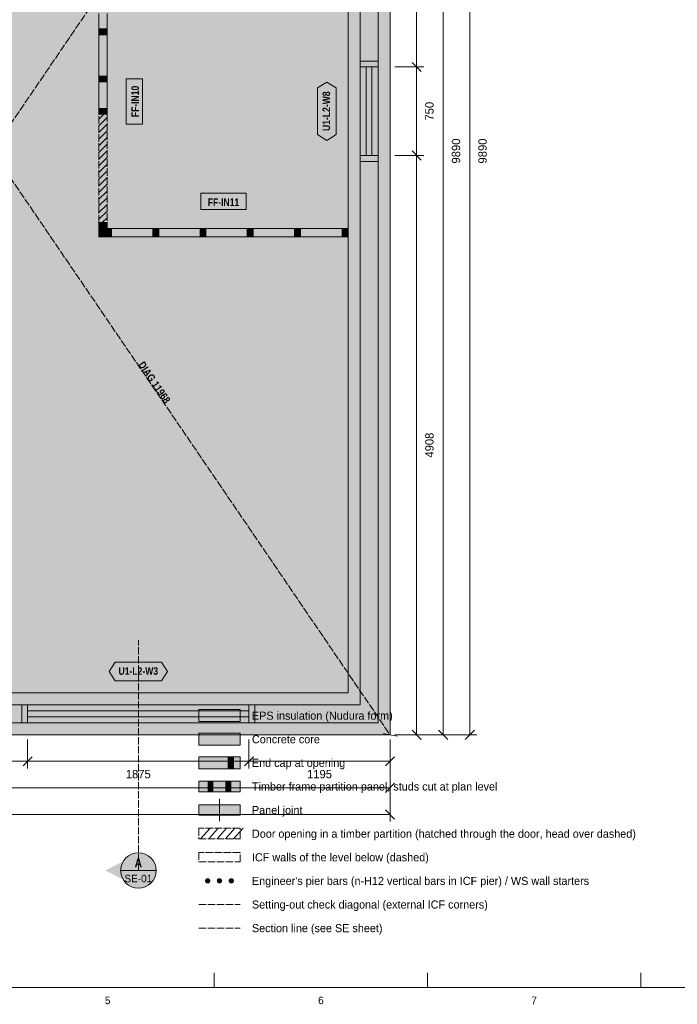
# Model space of a CAD drawing. Header units: millimetres. Extents: x 17 to 413, y 4 to 292.
# Tile 2 of 4: x 168 to 279, y 4 to 171. Entities that reach past the tile are written whole.
import ezdxf
from ezdxf.enums import TextEntityAlignment as Align

# ---------------------------------------------------------------- set-up
doc = ezdxf.new("R2010")
doc.units = ezdxf.units.MM
doc.linetypes.add('DASHED', pattern=[1.524, 1.27, -0.254])
for name, color, linetype in [('FILL-C_9E1A1A', 7, 'Continuous'), ('FILL-C_B2B2B5', 7, 'Continuous'), ('FILL-EPS', 7, 'Continuous'), ('FILL-RED', 7, 'Continuous'), ('FILL-TEAL_DK', 7, 'Continuous'), ('FILL-TIMBER', 7, 'Continuous'), ('FILL-WHITE', 7, 'Continuous'), ('LINE-C_85297A', 7, 'Continuous'), ('LINE-C_85297A-DASH', 7, 'DASHED'), ('LINE-INK', 7, 'Continuous'), ('LINE-INK-DASH', 7, 'DASHED'), ('LINE-RED', 7, 'Continuous'), ('LINE-RED-DASH', 7, 'DASHED'), ('LINE-STEEL_GREY', 7, 'Continuous'), ('LINE-STEEL_GREY-DASH', 7, 'DASHED'), ('LINE-TEAL_DK', 7, 'Continuous'), ('LINE-TIMBER_DK', 7, 'Continuous'), ('TEXT-C_85297A', 7, 'Continuous'), ('TEXT-INK', 7, 'Continuous'), ('TEXT-RED', 7, 'Continuous'), ('TEXT-STEEL_GREY', 7, 'Continuous'), ('TEXT-TEAL_DK', 7, 'Continuous')]:
    doc.layers.add(name, color=color, linetype=linetype)
doc.styles.add('OpenSansCondensed-Bold', font='OpenSansCondensed-Bold.ttf')

msp = doc.modelspace()

# ---------------------------------------------------------------- hatches: boundary and pattern name
at = {"layer": 'FILL-C_9E1A1A', "true_color": 0x9e1a1a}
h = msp.add_hatch(color=256, dxfattribs=at)
h.dxf.hatch_style = 1
h.paths.add_polyline_path([(199.95, 25.1), (199.93, 25.22), (199.89, 25.33), (199.82, 25.42), (199.73, 25.49), (199.62, 25.53), (199.5, 25.55), (199.38, 25.53), (199.28, 25.49), (199.18, 25.42), (199.11, 25.33), (199.07, 25.22), (199.05, 25.1), (199.07, 24.98), (199.11, 24.88), (199.18, 24.78), (199.28, 24.71), (199.38, 24.67), (199.5, 24.65), (199.62, 24.67), (199.73, 24.71), (199.82, 24.78), (199.89, 24.88), (199.93, 24.98)])
h = msp.add_hatch(color=256, dxfattribs=at)
h.dxf.hatch_style = 1
h.paths.add_polyline_path([(201.95, 25.1), (201.93, 25.22), (201.89, 25.33), (201.82, 25.42), (201.72, 25.49), (201.62, 25.53), (201.5, 25.55), (201.38, 25.53), (201.28, 25.49), (201.18, 25.42), (201.11, 25.33), (201.07, 25.22), (201.05, 25.1), (201.07, 24.98), (201.11, 24.88), (201.18, 24.78), (201.28, 24.71), (201.38, 24.67), (201.5, 24.65), (201.62, 24.67), (201.72, 24.71), (201.82, 24.78), (201.89, 24.88), (201.93, 24.98)])
h = msp.add_hatch(color=256, dxfattribs=at)
h.dxf.hatch_style = 1
h.paths.add_polyline_path([(203.95, 25.1), (203.93, 25.22), (203.89, 25.33), (203.82, 25.42), (203.72, 25.49), (203.62, 25.53), (203.5, 25.55), (203.38, 25.53), (203.28, 25.49), (203.18, 25.42), (203.11, 25.33), (203.07, 25.22), (203.05, 25.1), (203.07, 24.98), (203.11, 24.88), (203.18, 24.78), (203.28, 24.71), (203.38, 24.67), (203.5, 24.65), (203.62, 24.67), (203.72, 24.71), (203.82, 24.78), (203.89, 24.88), (203.93, 24.98)])
at = {"layer": 'FILL-C_B2B2B5', "true_color": 0xb2b2b5}
h = msp.add_hatch(color=256, dxfattribs=at)
h.dxf.hatch_style = 1
h.paths.add_polyline_path([(97.63, 245.62), (228.37, 245.62), (228.37, 51.88), (97.63, 51.88)])
h.paths.add_polyline_path([(225.32, 54.93), (225.32, 242.57), (100.68, 242.57), (100.68, 54.93)], flags=0)
h = msp.add_hatch(color=256, dxfattribs=at)
h.dxf.hatch_style = 1
h.paths.add_polyline_path([(198, 48.1), (205, 48.1), (205, 50.1), (198, 50.1)])
at = {"layer": 'FILL-EPS', "true_color": 0xccffff}
h = msp.add_hatch(color=256, dxfattribs=at)
h.dxf.hatch_style = 1
h.paths.add_polyline_path([(95.6, 247.65), (230.4, 247.65), (230.4, 49.85), (95.6, 49.85)])
h.paths.add_polyline_path([(97.63, 51.88), (228.37, 51.88), (228.37, 245.62), (97.63, 245.62)], flags=0)
h = msp.add_hatch(color=256, dxfattribs=at)
h.dxf.hatch_style = 1
h.paths.add_polyline_path([(100.68, 54.93), (100.68, 242.57), (225.32, 242.57), (225.32, 54.93)])
h.paths.add_polyline_path([(223.29, 56.96), (223.29, 240.54), (102.71, 240.54), (102.71, 56.96)], flags=0)
h = msp.add_hatch(color=256, dxfattribs=at)
h.dxf.hatch_style = 1
h.paths.add_polyline_path([(198, 52.1), (205, 52.1), (205, 54.1), (198, 54.1)])
h = msp.add_hatch(color=256, dxfattribs=at)
h.dxf.hatch_style = 1
h.paths.add_polyline_path([(198, 44.1), (205, 44.1), (205, 46.1), (198, 46.1)])
at = {"layer": 'FILL-RED', "true_color": 0xb81a1f}
h = msp.add_hatch(color=256, dxfattribs=at)
h.dxf.hatch_style = 1
h.paths.add_polyline_path([(182.16, 26.85), (187.76, 24), (187.76, 29.7)])
at = {"layer": 'FILL-TEAL_DK', "true_color": 0x006b5c}
h = msp.add_hatch(color=256, dxfattribs=at)
h.dxf.hatch_style = 1
h.paths.add_polyline_path([(225.32, 164), (228.36, 164), (228.36, 163), (225.32, 163)])
h = msp.add_hatch(color=256, dxfattribs=at)
h.dxf.hatch_style = 1
h.paths.add_polyline_path([(225.32, 148), (228.36, 148), (228.36, 147), (225.32, 147)])
h = msp.add_hatch(color=256, dxfattribs=at)
h.dxf.hatch_style = 1
h.paths.add_polyline_path([(168, 54.93), (169, 54.93), (169, 51.89), (168, 51.89)])
h = msp.add_hatch(color=256, dxfattribs=at)
h.dxf.hatch_style = 1
h.paths.add_polyline_path([(206.5, 54.93), (207.5, 54.93), (207.5, 51.89), (206.5, 51.89)])
h = msp.add_hatch(color=256, dxfattribs=at)
h.dxf.hatch_style = 1
h.paths.add_polyline_path([(203, 44.1), (203.9, 44.1), (203.9, 46.1), (203, 46.1)])
at = {"layer": 'FILL-TIMBER', "true_color": 0xeddbb8}
h = msp.add_hatch(color=256, dxfattribs=at)
h.dxf.hatch_style = 1
h.paths.add_polyline_path([(182.47, 169.46), (182.47, 168.75), (182.47, 168.46), (182.06, 168.46), (181.07, 168.46), (181.07, 169.17), (181.07, 169.46), (181.48, 169.46)])
h = msp.add_hatch(color=256, dxfattribs=at)
h.dxf.hatch_style = 1
h.paths.add_polyline_path([(182.47, 161.46), (182.47, 160.75), (182.47, 160.46), (182.06, 160.46), (181.07, 160.46), (181.07, 161.17), (181.07, 161.46), (181.48, 161.46)])
h = msp.add_hatch(color=256, dxfattribs=at)
h.dxf.hatch_style = 1
h.paths.add_polyline_path([(182.47, 155.98), (182.47, 155.27), (182.47, 154.98), (182.06, 154.98), (181.07, 154.98), (181.07, 155.69), (181.07, 155.98), (181.48, 155.98)])
h = msp.add_hatch(color=256, dxfattribs=at)
h.dxf.hatch_style = 1
h.paths.add_polyline_path([(182.47, 136.62), (182.47, 135.94), (182.47, 135.66), (182.06, 135.66), (181.07, 135.66), (181.07, 136.34), (181.07, 136.62), (181.48, 136.62)])
h = msp.add_hatch(color=256, dxfattribs=at)
h.dxf.hatch_style = 1
h.paths.add_polyline_path([(182.07, 134.22), (181.36, 134.22), (181.07, 134.22), (181.07, 134.63), (181.07, 135.62), (181.78, 135.62), (182.07, 135.62), (182.07, 135.21)])
h = msp.add_hatch(color=256, dxfattribs=at)
h.dxf.hatch_style = 1
h.paths.add_polyline_path([(183.21, 134.22), (182.5, 134.22), (182.21, 134.22), (182.21, 134.63), (182.21, 135.62), (182.92, 135.62), (183.21, 135.62), (183.21, 135.21)])
h = msp.add_hatch(color=256, dxfattribs=at)
h.dxf.hatch_style = 1
h.paths.add_polyline_path([(191.21, 134.22), (190.5, 134.22), (190.21, 134.22), (190.21, 134.63), (190.21, 135.62), (190.92, 135.62), (191.21, 135.62), (191.21, 135.21)])
h = msp.add_hatch(color=256, dxfattribs=at)
h.dxf.hatch_style = 1
h.paths.add_polyline_path([(199.21, 134.22), (198.5, 134.22), (198.21, 134.22), (198.21, 134.63), (198.21, 135.62), (198.92, 135.62), (199.21, 135.62), (199.21, 135.21)])
h = msp.add_hatch(color=256, dxfattribs=at)
h.dxf.hatch_style = 1
h.paths.add_polyline_path([(207.21, 134.22), (206.5, 134.22), (206.21, 134.22), (206.21, 134.63), (206.21, 135.62), (206.92, 135.62), (207.21, 135.62), (207.21, 135.21)])
h = msp.add_hatch(color=256, dxfattribs=at)
h.dxf.hatch_style = 1
h.paths.add_polyline_path([(215.21, 134.22), (214.5, 134.22), (214.21, 134.22), (214.21, 134.63), (214.21, 135.62), (214.92, 135.62), (215.21, 135.62), (215.21, 135.21)])
h = msp.add_hatch(color=256, dxfattribs=at)
h.dxf.hatch_style = 1
h.paths.add_polyline_path([(223.28, 134.22), (222.57, 134.22), (222.28, 134.22), (222.28, 134.63), (222.28, 135.62), (222.99, 135.62), (223.28, 135.62), (223.28, 135.21)])
h = msp.add_hatch(color=256, dxfattribs=at)
h.dxf.hatch_style = 1
h.paths.add_polyline_path([(199.6, 40.2), (200.4, 40.2), (200.4, 42), (199.6, 42)])
h = msp.add_hatch(color=256, dxfattribs=at)
h.dxf.hatch_style = 1
h.paths.add_polyline_path([(202.6, 40.2), (203.4, 40.2), (203.4, 42), (202.6, 42)])
at = {"layer": 'FILL-WHITE', "true_color": 0xfaf5e8}
h = msp.add_hatch(color=256, dxfattribs=at)
h.dxf.hatch_style = 1
h.paths.add_polyline_path([(182.06, 154.98), (181.07, 154.98), (181.07, 155.69), (181.07, 155.98), (181.07, 160.46), (181.07, 161.17), (181.07, 161.46), (181.07, 168.46), (181.07, 169.17), (181.07, 169.46), (181.07, 172.04), (181.07, 172.75), (181.07, 173.04), (181.07, 174.03), (181.07, 174.44), (181.07, 176.46), (181.07, 177.17), (181.07, 177.46), (181.07, 177.64), (181.07, 178.35), (181.07, 178.64), (181.48, 178.64), (182.47, 178.64), (182.47, 177.93), (182.47, 177.64), (182.47, 177.46), (182.47, 176.75), (182.47, 176.46), (182.47, 173.04), (182.47, 172.33), (182.47, 172.04), (182.47, 169.46), (182.47, 168.75), (182.47, 168.46), (182.47, 161.46), (182.47, 160.75), (182.47, 160.46), (182.47, 155.98), (182.47, 155.27), (182.47, 154.98)])
at = {"layer": 'FILL-WHITE', "true_color": 0xffffff}
h = msp.add_hatch(color=256, dxfattribs=at)
h.dxf.hatch_style = 1
h.paths.add_polyline_path([(188.45, 153.32), (188.45, 160.98), (185.69, 160.98), (185.69, 153.32)])
h = msp.add_hatch(color=256, dxfattribs=at)
h.dxf.hatch_style = 1
h.paths.add_polyline_path([(219.69, 150.56), (218.09, 151.56), (218.09, 159.44), (219.69, 160.44), (221.29, 159.44), (221.29, 151.56)])
h = msp.add_hatch(color=256, dxfattribs=at)
h.dxf.hatch_style = 1
h.paths.add_polyline_path([(181.07, 136.62), (181.07, 154.98), (182.47, 154.98), (182.47, 136.62)])
h = msp.add_hatch(color=256, dxfattribs=at)
h.dxf.hatch_style = 1
h.paths.add_polyline_path([(198.34, 138.84), (206.01, 138.84), (206.01, 141.6), (198.34, 141.6)])
at = {"layer": 'FILL-WHITE', "true_color": 0xfaf5e8}
h = msp.add_hatch(color=256, dxfattribs=at)
h.dxf.hatch_style = 1
h.paths.add_polyline_path([(181.07, 136.34), (181.07, 136.62), (181.07, 136.62), (181.07, 136.62), (181.48, 136.62), (182.47, 136.62), (182.47, 136.62), (182.47, 136.62), (182.47, 135.94), (182.47, 135.66), (182.47, 135.66), (182.47, 135.66), (182.06, 135.66), (181.07, 135.66), (181.07, 135.66), (181.07, 135.66)])
h = msp.add_hatch(color=256, dxfattribs=at)
h.dxf.hatch_style = 1
h.paths.add_polyline_path([(181.07, 134.63), (181.07, 135.62), (181.78, 135.62), (182.07, 135.62), (182.21, 135.62), (182.92, 135.62), (183.21, 135.62), (190.21, 135.62), (190.92, 135.62), (191.21, 135.62), (198.21, 135.62), (198.92, 135.62), (199.21, 135.62), (206.21, 135.62), (206.92, 135.62), (207.21, 135.62), (214.21, 135.62), (214.92, 135.62), (215.21, 135.62), (222.28, 135.62), (222.99, 135.62), (223.28, 135.62), (223.28, 135.21), (223.28, 134.22), (222.57, 134.22), (222.28, 134.22), (215.21, 134.22), (214.5, 134.22), (214.21, 134.22), (207.21, 134.22), (206.5, 134.22), (206.21, 134.22), (199.21, 134.22), (198.5, 134.22), (198.21, 134.22), (191.21, 134.22), (190.5, 134.22), (190.21, 134.22), (183.21, 134.22), (182.5, 134.22), (182.21, 134.22), (182.07, 134.22), (181.36, 134.22), (181.07, 134.22)])
at = {"layer": 'FILL-WHITE', "true_color": 0xffffff}
h = msp.add_hatch(color=256, dxfattribs=at)
h.dxf.hatch_style = 1
h.paths.add_polyline_path([(185.64, 113.39), (192.29, 103.64), (195.24, 105.64), (188.59, 115.4)])
h = msp.add_hatch(color=256, dxfattribs=at)
h.dxf.hatch_style = 1
h.paths.add_polyline_path([(182.81, 60.56), (183.81, 62.16), (191.69, 62.16), (192.69, 60.56), (191.69, 58.96), (183.81, 58.96)])
at = {"layer": 'FILL-WHITE', "true_color": 0xfaf5e8}
h = msp.add_hatch(color=256, dxfattribs=at)
h.dxf.hatch_style = 1
h.paths.add_polyline_path([(198, 40.2), (205, 40.2), (205, 42), (198, 42)])
h = msp.add_hatch(color=256, dxfattribs=at)
h.dxf.hatch_style = 1
h.paths.add_polyline_path([(198, 36.2), (205, 36.2), (205, 38), (198, 38)])
at = {"layer": 'FILL-WHITE', "true_color": 0xffffff}
h = msp.add_hatch(color=256, dxfattribs=at)
h.dxf.hatch_style = 1
h.paths.add_polyline_path([(190.76, 26.85), (190.66, 27.63), (190.36, 28.35), (189.88, 28.97), (189.26, 29.45), (188.54, 29.75), (187.76, 29.85), (186.98, 29.75), (186.26, 29.45), (185.64, 28.97), (185.16, 28.35), (184.86, 27.63), (184.76, 26.85), (184.86, 26.07), (185.16, 25.35), (185.64, 24.73), (186.26, 24.25), (186.98, 23.95), (187.76, 23.85), (188.54, 23.95), (189.26, 24.25), (189.88, 24.73), (190.36, 25.35), (190.66, 26.07)])

# ---------------------------------------------------------------- linework, layer by layer
at = {"layer": 'LINE-C_85297A', "lineweight": 5}
msp.add_line((229.22, 50.07), (231.58, 49.63), dxfattribs=at)
at = {"layer": 'LINE-C_85297A-DASH', "lineweight": 5}
for p, q in [((95.6, 49.85), (230.4, 247.65)), ((95.6, 247.65), (230.4, 49.85)), ((198, 21.1), (205, 21.1))]:
    msp.add_line(p, q, dxfattribs=at)
at = {"layer": 'LINE-INK', "lineweight": 5}
for p, q in [((234.9, 247.65), (234.9, 49.85)), ((239.4, 247.65), (239.4, 49.85)), ((243.9, 49.85), (243.9, 247.65)), ((234.12, 163.78), (235.68, 162.22)), ((223.29, 148), (223.29, 163)), ((226.34, 148), (226.34, 163)), ((227.34, 148), (227.34, 163)), ((230.4, 148), (230.4, 163)), ((231.2, 163), (236.1, 163)), ((234.12, 148.78), (235.68, 147.22)), ((231.2, 148), (236.1, 148)), ((169, 56.96), (206.5, 56.96)), ((169, 53.91), (206.5, 53.91)), ((169, 52.91), (206.5, 52.91)), ((234.12, 50.63), (235.68, 49.07)), ((238.62, 50.63), (240.18, 49.07)), ((243.12, 49.07), (244.68, 50.63)), ((169, 49.85), (206.5, 49.85)), ((169, 49.05), (169, 44.15)), ((206.5, 49.05), (206.5, 44.15)), ((230.4, 49.05), (230.4, 44.15)), ((230.4, 49.05), (230.4, 39.65)), ((230.4, 49.05), (230.4, 35.15)), ((231.2, 49.85), (236.1, 49.85)), ((231.2, 49.85), (240.6, 49.85)), ((231.2, 49.85), (245.1, 49.85)), ((230.4, 45.35), (95.6, 45.35)), ((169.78, 46.13), (168.22, 44.57)), ((207.28, 46.13), (205.72, 44.57)), ((231.18, 46.13), (229.62, 44.57)), ((230.4, 40.85), (95.6, 40.85)), ((231.18, 41.63), (229.62, 40.07)), ((201.5, 35.2), (201.5, 39)), ((229.62, 37.13), (231.18, 35.57)), ((95.6, 36.35), (230.4, 36.35)), ((200.62, 7), (200.62, 9.5)), ((236.75, 7), (236.75, 9.5)), ((272.88, 7), (272.88, 9.5))]:
    msp.add_line(p, q, dxfattribs=at)
for points in [[(20, 7), (413, 7), (413, 290), (20, 290)], [(95.6, 49.85), (95.6, 247.65), (230.4, 247.65), (230.4, 49.85)], [(102.71, 56.96), (223.29, 56.96), (223.29, 240.54), (102.71, 240.54)], [(188.45, 153.32), (188.45, 160.98), (185.69, 160.98), (185.69, 153.32)], [(198.34, 138.84), (206.01, 138.84), (206.01, 141.6), (198.34, 141.6)], [(181.07, 136.34), (181.07, 136.62), (181.07, 136.62), (181.07, 136.62), (181.48, 136.62), (182.47, 136.62), (182.47, 136.62), (182.47, 136.62), (182.47, 135.94), (182.47, 135.66), (182.47, 135.66), (182.47, 135.66), (182.06, 135.66), (181.07, 135.66), (181.07, 135.66), (181.07, 135.66)], [(181.07, 134.63), (181.07, 135.62), (181.78, 135.62), (182.07, 135.62), (182.21, 135.62), (182.92, 135.62), (183.21, 135.62), (190.21, 135.62), (190.92, 135.62), (191.21, 135.62), (198.21, 135.62), (198.92, 135.62), (199.21, 135.62), (206.21, 135.62), (206.92, 135.62), (207.21, 135.62), (214.21, 135.62), (214.92, 135.62), (215.21, 135.62), (222.28, 135.62), (222.99, 135.62), (223.28, 135.62), (223.28, 135.21), (223.28, 134.22), (222.57, 134.22), (222.28, 134.22), (215.21, 134.22), (214.5, 134.22), (214.21, 134.22), (207.21, 134.22), (206.5, 134.22), (206.21, 134.22), (199.21, 134.22), (198.5, 134.22), (198.21, 134.22), (191.21, 134.22), (190.5, 134.22), (190.21, 134.22), (183.21, 134.22), (182.5, 134.22), (182.21, 134.22), (182.07, 134.22), (181.36, 134.22), (181.07, 134.22)], [(198, 52.1), (205, 52.1), (205, 54.1), (198, 54.1)], [(198, 44.1), (205, 44.1), (205, 46.1), (198, 46.1)], [(198, 40.2), (205, 40.2), (205, 42), (198, 42)], [(198, 36.2), (205, 36.2), (205, 38), (198, 38)]]:
    msp.add_lwpolyline(points, close=True, dxfattribs=at)
msp.add_lwpolyline([(182.47, 172.04), (182.47, 169.46), (182.47, 168.75), (182.47, 168.46), (182.47, 161.46), (182.47, 160.75), (182.47, 160.46), (182.47, 155.98), (182.47, 155.27), (182.47, 154.98), (182.06, 154.98), (181.07, 154.98), (181.07, 155.69), (181.07, 155.98), (181.07, 160.46), (181.07, 161.17), (181.07, 161.46), (181.07, 168.46), (181.07, 169.17), (181.07, 169.46), (181.07, 172.04)], dxfattribs=at)
at = {"layer": 'LINE-INK-DASH', "lineweight": 5}
for points in [[(181.07, 136.62), (181.07, 154.98), (182.47, 154.98), (182.47, 136.62)], [(198, 32.2), (205, 32.2), (205, 34), (198, 34)]]:
    msp.add_lwpolyline(points, close=True, dxfattribs=at)
at = {"layer": 'LINE-RED', "lineweight": 5}
msp.add_line((184.76, 26.85), (190.76, 26.85), dxfattribs=at)
msp.add_circle((187.76, 26.85), 3, dxfattribs=at)
at = {"layer": 'LINE-RED-DASH', "lineweight": 5}
for p, q in [((187.76, 26.85), (187.76, 65.85)), ((198, 17.1), (205, 17.1))]:
    msp.add_line(p, q, dxfattribs=at)
at = {"layer": 'LINE-STEEL_GREY', "lineweight": 5}
for points in [[(97.63, 245.62), (228.37, 245.62), (228.37, 51.88), (97.63, 51.88)], [(225.32, 54.93), (225.32, 242.57), (100.68, 242.57), (100.68, 54.93)], [(198, 48.1), (205, 48.1), (205, 50.1), (198, 50.1)]]:
    msp.add_lwpolyline(points, close=True, dxfattribs=at)
at = {"layer": 'LINE-STEEL_GREY-DASH', "lineweight": 5}
for points in [[(95.6, 247.65), (230.4, 247.65), (230.4, 49.85), (95.6, 49.85)], [(223.29, 240.54), (102.71, 240.54), (102.71, 56.96), (223.29, 56.96)], [(198, 28.3), (205, 28.3), (205, 29.9), (198, 29.9)]]:
    msp.add_lwpolyline(points, close=True, dxfattribs=at)
at = {"layer": 'LINE-TEAL_DK', "lineweight": 5}
for points in [[(225.32, 164), (228.36, 164), (228.36, 163), (225.32, 163)], [(219.69, 150.56), (218.09, 151.56), (218.09, 159.44), (219.69, 160.44), (221.29, 159.44), (221.29, 151.56)], [(225.32, 148), (228.36, 148), (228.36, 147), (225.32, 147)], [(182.81, 60.56), (183.81, 62.16), (191.69, 62.16), (192.69, 60.56), (191.69, 58.96), (183.81, 58.96)], [(168, 54.93), (169, 54.93), (169, 51.89), (168, 51.89)], [(206.5, 54.93), (207.5, 54.93), (207.5, 51.89), (206.5, 51.89)], [(203, 44.1), (203.9, 44.1), (203.9, 46.1), (203, 46.1)]]:
    msp.add_lwpolyline(points, close=True, dxfattribs=at)
at = {"layer": 'LINE-TIMBER_DK', "lineweight": 5}
for p, q in [((181.07, 154.15), (181.9, 154.98)), ((181.07, 153.02), (182.47, 154.42)), ((181.07, 151.89), (182.47, 153.29)), ((181.07, 150.76), (182.47, 152.16)), ((181.07, 149.63), (182.47, 151.03)), ((181.07, 148.49), (182.47, 149.89)), ((181.07, 147.36), (182.47, 148.76)), ((181.07, 146.23), (182.47, 147.63)), ((181.07, 145.1), (182.47, 146.5)), ((181.07, 143.97), (182.47, 145.37)), ((181.07, 142.84), (182.47, 144.24)), ((181.07, 141.71), (182.47, 143.11)), ((181.07, 140.57), (182.47, 141.97)), ((181.07, 139.44), (182.47, 140.84)), ((181.07, 138.31), (182.47, 139.71)), ((181.07, 137.18), (182.47, 138.58)), ((181.64, 136.62), (182.47, 137.45)), ((198.3, 32.2), (199.9, 34)), ((199.7, 32.2), (201.3, 34)), ((201.1, 32.2), (202.7, 34)), ((202.5, 32.2), (204.1, 34)), ((203.9, 32.2), (205.5, 34))]:
    msp.add_line(p, q, dxfattribs=at)
for points in [[(182.47, 169.46), (182.47, 168.75), (182.47, 168.46), (182.06, 168.46), (181.07, 168.46), (181.07, 169.17), (181.07, 169.46), (181.48, 169.46)], [(182.47, 161.46), (182.47, 160.75), (182.47, 160.46), (182.06, 160.46), (181.07, 160.46), (181.07, 161.17), (181.07, 161.46), (181.48, 161.46)], [(182.47, 155.98), (182.47, 155.27), (182.47, 154.98), (182.06, 154.98), (181.07, 154.98), (181.07, 155.69), (181.07, 155.98), (181.48, 155.98)], [(182.47, 136.62), (182.47, 135.94), (182.47, 135.66), (182.06, 135.66), (181.07, 135.66), (181.07, 136.34), (181.07, 136.62), (181.48, 136.62)], [(182.07, 134.22), (181.36, 134.22), (181.07, 134.22), (181.07, 134.63), (181.07, 135.62), (181.78, 135.62), (182.07, 135.62), (182.07, 135.21)], [(183.21, 134.22), (182.5, 134.22), (182.21, 134.22), (182.21, 134.63), (182.21, 135.62), (182.92, 135.62), (183.21, 135.62), (183.21, 135.21)], [(191.21, 134.22), (190.5, 134.22), (190.21, 134.22), (190.21, 134.63), (190.21, 135.62), (190.92, 135.62), (191.21, 135.62), (191.21, 135.21)], [(199.21, 134.22), (198.5, 134.22), (198.21, 134.22), (198.21, 134.63), (198.21, 135.62), (198.92, 135.62), (199.21, 135.62), (199.21, 135.21)], [(207.21, 134.22), (206.5, 134.22), (206.21, 134.22), (206.21, 134.63), (206.21, 135.62), (206.92, 135.62), (207.21, 135.62), (207.21, 135.21)], [(215.21, 134.22), (214.5, 134.22), (214.21, 134.22), (214.21, 134.63), (214.21, 135.62), (214.92, 135.62), (215.21, 135.62), (215.21, 135.21)], [(223.28, 134.22), (222.57, 134.22), (222.28, 134.22), (222.28, 134.63), (222.28, 135.62), (222.99, 135.62), (223.28, 135.62), (223.28, 135.21)], [(199.6, 40.2), (200.4, 40.2), (200.4, 42), (199.6, 42)], [(202.6, 40.2), (203.4, 40.2), (203.4, 42), (202.6, 42)]]:
    msp.add_lwpolyline(points, close=True, dxfattribs=at)

# ---------------------------------------------------------------- texts
at = {"layer": 'TEXT-C_85297A', "style": 'OpenSansCondensed-Bold'}
msp.add_text('DIAG 11968', height=1.27, rotation=-55.7257, dxfattribs=at).set_placement((189.96, 109.19), align=Align.CENTER)
at = {"layer": 'TEXT-INK', "style": 'OpenSansCondensed-Bold'}
msp.add_text('FF-IN10', height=1.27, rotation=90, dxfattribs=at).set_placement((187.85, 157.15), align=Align.CENTER)
at = {"layer": 'TEXT-INK'}
for s, p in [('750', (237.78, 155.5)), ('9890', (242.28, 148.75)), ('9890', (246.78, 148.75)), ('4908', (237.78, 98.92))]:
    msp.add_text(s, height=1.422, rotation=90, dxfattribs=at).set_placement(p, align=Align.CENTER)
at = {"layer": 'TEXT-INK', "style": 'OpenSansCondensed-Bold'}
msp.add_text('FF-IN11', height=1.27, dxfattribs=at).set_placement((202.18, 139.44), align=Align.CENTER)
at = {"layer": 'TEXT-INK'}
for s, p in [('EPS insulation (Nudura form)', (207, 52.4)), ('Concrete core', (207, 48.4)), ('End cap at opening', (207, 44.4)), ('Timber frame partition panel, studs cut at plan level', (207, 40.4)), ('Panel joint', (207, 36.4)), ('Door opening in a timber partition (hatched through the door, head over dashed)', (207, 32.4)), ('ICF walls of the level below (dashed)', (207, 28.4)), ("Engineer's pier bars (n-H12 vertical bars in ICF pier) / WS wall starters", (207, 24.4)), ('Setting-out check diagonal (external ICF corners)', (207, 20.4)), ('Section line (see SE sheet)', (207, 16.4))]:
    msp.add_text(s, height=1.3716, dxfattribs=at).set_placement(p)
for s, p in [('1875', (187.75, 42.47)), ('1195', (218.45, 42.47))]:
    msp.add_text(s, height=1.422, dxfattribs=at).set_placement(p, align=Align.CENTER)
at = {"layer": 'TEXT-RED', "style": 'OpenSansCondensed-Bold'}
msp.add_text('A', height=1.52, dxfattribs=at).set_placement((187.76, 27.4), align=Align.CENTER)
at = {"layer": 'TEXT-RED'}
msp.add_text('SE-01', height=1.27, dxfattribs=at).set_placement((187.76, 24.85), align=Align.CENTER)
at = {"layer": 'TEXT-STEEL_GREY'}
for s, p in [('5', (182.56, 4.2)), ('6', (218.69, 4.2)), ('7', (254.81, 4.2))]:
    msp.add_text(s, height=1.27, dxfattribs=at).set_placement(p, align=Align.CENTER)
at = {"layer": 'TEXT-TEAL_DK', "style": 'OpenSansCondensed-Bold'}
msp.add_text('U1-L2-W8', height=1.27, rotation=90, dxfattribs=at).set_placement((220.24, 155.5), align=Align.CENTER)
msp.add_text('U1-L2-W3', height=1.27, dxfattribs=at).set_placement((187.75, 60.01), align=Align.CENTER)

doc.saveas('drawing.dxf')
